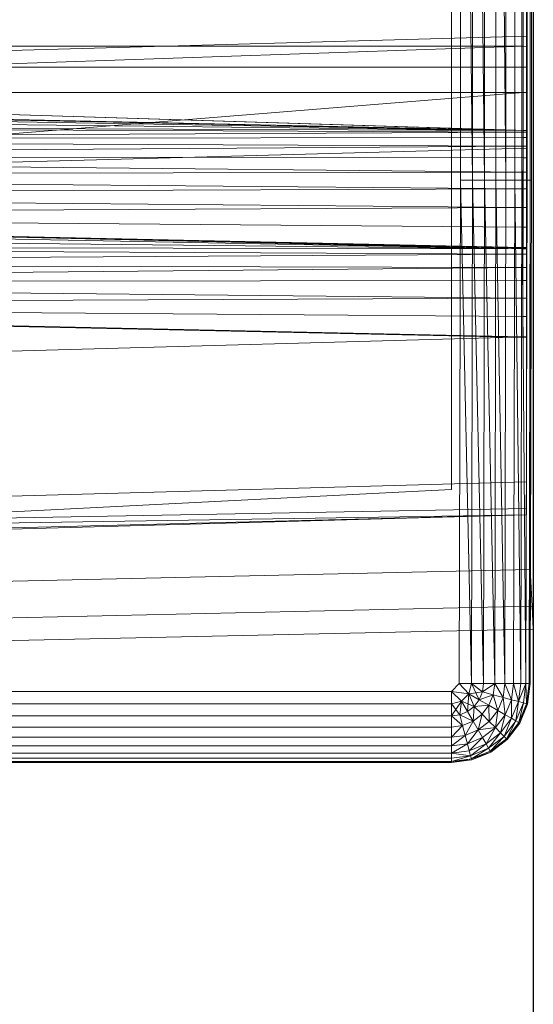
# Model space of a CAD drawing. Header units: metres. Extents: x 391.1 to 427.5, y 12.5 to 28.4.
# Tile 133 of 209: x 407.0816 to 407.1769, y 27.0779 to 27.2605. Entities that reach past the tile are written whole.
import ezdxf

# ---------------------------------------------------------------- set-up
doc = ezdxf.new("R2010")
doc.units = ezdxf.units.M
for name, color, linetype, lineweight in [('A-DETL-____-MBND', 7, 'Continuous', 18), ('A-WALL-____-MCUT', 7, 'Continuous', 25), ('A-WALL-____-OTLN', 7, 'Continuous', 25)]:
    doc.layers.add(name, color=color, linetype=linetype, lineweight=lineweight)

# ---------------------------------------------------------------- blocks, each defined once
blk = doc.blocks.new('Family - Evans PA-152028-03_CLI_AIGUA_P0A')
at = {"layer": 'A-WALL-____-MCUT', "color": 253, "true_color": 0xaaaaaa}
blk.add_line((0, 0), (0.8, 0), dxfattribs=at)
at = {"layer": 'A-WALL-____-OTLN', "color": 253, "true_color": 0xaaaaaa}
blk.add_line((0, 0), (0.8, 0), dxfattribs=at)
at = {"layer": 'A-WALL-____-OTLN', "color": 253, "lineweight": 18, "true_color": 0xaaaaaa}
blk.add_line((0, 0), (1.66046, 0), dxfattribs=at)
blk = doc.blocks.new('Family - Inodor PA-152420-03_CLI_AIGUA_P0A')
at = {"layer": 'A-DETL-____-MBND', "color": 253, "true_color": 0xaaaaaa}
for p, q in [((0.72691, 0.38826), (0.72691, 0.01465)), ((0.72691, 0.38826), (0.72691, 0.01465)), ((0.72691, 0.03582), (0.72691, 0.36417)), ((0.72691, 0.36417), (0.72691, 0.03582)), ((0.72747, 0.36417), (0.72747, 0.03582)), ((0.72747, 0.03582), (0.72747, 0.36417)), ((0.71226, 0.05064), (0.71226, 0.35403)), ((0.71226, 0.05064), (0.71226, 0.35403)), ((0.71393, 0.29485), (0.71393, 0.10805)), ((0.71393, 0.29485), (0.71393, 0.10805)), ((0.71621, 0.10805), (0.71393, 0.29485)), ((0.71393, 0.29485), (0.71621, 0.10805)), ((0.71393, 0.29485), (0.71393, 0.10805)), ((0.71621, 0.29485), (0.71621, 0.10805)), ((0.71843, 0.10805), (0.71621, 0.29485)), ((0.71621, 0.29485), (0.71621, 0.10805)), ((0.71621, 0.29485), (0.71843, 0.10805)), ((0.71621, 0.29485), (0.71621, 0.10805)), ((0.71843, 0.29485), (0.71843, 0.10805)), ((0.71843, 0.29485), (0.71843, 0.10805)), ((0.71843, 0.29485), (0.71843, 0.10805)), ((0.72051, 0.29485), (0.72051, 0.10805)), ((0.72239, 0.10805), (0.72051, 0.29485)), ((0.72051, 0.29485), (0.72051, 0.10805)), ((0.72051, 0.29485), (0.72239, 0.10805)), ((0.72051, 0.29485), (0.72051, 0.10805)), ((0.72239, 0.29485), (0.72239, 0.10805)), ((0.72239, 0.29485), (0.72239, 0.10805)), ((0.72239, 0.29485), (0.72239, 0.10805)), ((0.72402, 0.29485), (0.72402, 0.10805)), ((0.72402, 0.29485), (0.72402, 0.10805)), ((0.72402, 0.29485), (0.72402, 0.10805)), ((0.72534, 0.29485), (0.72534, 0.10805)), ((0.72534, 0.29485), (0.72534, 0.10805)), ((0.72534, 0.29485), (0.72534, 0.10805)), ((0.72631, 0.29485), (0.72631, 0.10805)), ((0.72631, 0.29485), (0.72631, 0.10805)), ((0.72631, 0.29485), (0.72631, 0.10805)), ((0.72691, 0.29485), (0.72691, 0.10805)), ((0.72691, 0.29485), (0.72691, 0.10805)), ((0.72691, 0.29485), (0.72691, 0.10805)), ((0.72711, 0.29485), (0.72711, 0.10805)), ((0.72711, 0.29485), (0.72711, 0.10805)), ((0.7262, 0.28262), (0.7262, 0.11722)), ((0.72561, 0.13288), (0.72561, 0.26697)), ((0.72561, 0.26697), (0.72561, 0.13288)), ((0.72561, 0.26697), (0.72561, 0.13288)), ((0.72561, 0.26697), (0.72561, 0.13288)), ((0.7262, 0.26701), (0.7262, 0.13284)), ((0.7262, 0.13339), (0.7262, 0.267)), ((0.7262, 0.15852), (0.7262, 0.13475)), ((0.2042, 0.1334), (0.7256, 0.11726)), ((0.7262, 0.11723), (0.2042, 0.1334)), ((0.2042, 0.1334), (0.7256, 0.11726)), ((0.7262, 0.13475), (0.21652, 0.12067)), ((0.7262, 0.13475), (0.7262, 0.11399)), ((0.7262, 0.13339), (0.7262, 0.13285)), ((0.21593, 0.13288), (0.7256, 0.11726)), ((0.21593, 0.13288), (0.7256, 0.11726)), ((0.72561, 0.13288), (0.44571, 0.13288)), ((0.72561, 0.13288), (0.44571, 0.13288)), ((0.72561, 0.13288), (0.44571, 0.13288)), ((0.72561, 0.13288), (0.44571, 0.12326)), ((0.72561, 0.13288), (0.44571, 0.13288)), ((0.72561, 0.13288), (0.44571, 0.12326)), ((0.7256, 0.11726), (0.72561, 0.13288)), ((0.72561, 0.13288), (0.7256, 0.11726)), ((0.72561, 0.13288), (0.7262, 0.13285)), ((0.72561, 0.13288), (0.72561, 0.12899)), ((0.72561, 0.12899), (0.72561, 0.13288)), ((0.7262, 0.13285), (0.72561, 0.13288)), ((0.7262, 0.13284), (0.72561, 0.13288)), ((0.7262, 0.13284), (0.72561, 0.13288)), ((0.7262, 0.12897), (0.7262, 0.13285)), ((0.7262, 0.11728), (0.7262, 0.13284)), ((0.72561, 0.12899), (0.44571, 0.12899)), ((0.72561, 0.12899), (0.44571, 0.12899)), ((0.7262, 0.12897), (0.72561, 0.12899)), ((0.72561, 0.12899), (0.72561, 0.12431)), ((0.72561, 0.12431), (0.72561, 0.12899)), ((0.7262, 0.12897), (0.72561, 0.12899)), ((0.7262, 0.12431), (0.7262, 0.12897)), ((0.72561, 0.12431), (0.44571, 0.12431)), ((0.72561, 0.12431), (0.44571, 0.12431)), ((0.72561, 0.12431), (0.44572, 0.10165)), ((0.72561, 0.12431), (0.44572, 0.10165)), ((0.72555, 0.09531), (0.72561, 0.12431)), ((0.72561, 0.12431), (0.72555, 0.09531)), ((0.7262, 0.12431), (0.72561, 0.12431)), ((0.7262, 0.1243), (0.72561, 0.12431)), ((0.72561, 0.12431), (0.7262, 0.12431)), ((0.7262, 0.12428), (0.72561, 0.12431)), ((0.72561, 0.12431), (0.7262, 0.1243)), ((0.7262, 0.12428), (0.72561, 0.12431)), ((0.7262, 0.1243), (0.7262, 0.12431)), ((0.7262, 0.12428), (0.7262, 0.1243)), ((0.7262, 0.09539), (0.7262, 0.12428)), ((0.7256, 0.11726), (0.44571, 0.12326)), ((0.44571, 0.12326), (0.7256, 0.11726)), ((0.7256, 0.11726), (0.44571, 0.12326)), ((0.44571, 0.12326), (0.7256, 0.11726)), ((0.7256, 0.11726), (0.44571, 0.12295)), ((0.44571, 0.12295), (0.7256, 0.11726)), ((0.7256, 0.11726), (0.44571, 0.12197)), ((0.44571, 0.12197), (0.7256, 0.11726)), ((0.7256, 0.11726), (0.44571, 0.12037)), ((0.44571, 0.12037), (0.7256, 0.11726)), ((0.7256, 0.11726), (0.44571, 0.11819)), ((0.44571, 0.11819), (0.7256, 0.11726)), ((0.44571, 0.11819), (0.7256, 0.11694)), ((0.44571, 0.11819), (0.7256, 0.11694)), ((0.7256, 0.11694), (0.44571, 0.11552)), ((0.7256, 0.11694), (0.44571, 0.11552)), ((0.7262, 0.11728), (0.7256, 0.11726)), ((0.7256, 0.11726), (0.7262, 0.11728)), ((0.7262, 0.11723), (0.7256, 0.11726)), ((0.7262, 0.11723), (0.7256, 0.11726)), ((0.7262, 0.11722), (0.7256, 0.11726)), ((0.7256, 0.11726), (0.7256, 0.11694)), ((0.7256, 0.11694), (0.7256, 0.11726)), ((0.7262, 0.11722), (0.7256, 0.11726)), ((0.7262, 0.11691), (0.7256, 0.11694)), ((0.7256, 0.11694), (0.7256, 0.11596)), ((0.7256, 0.11596), (0.7256, 0.11694)), ((0.7262, 0.11691), (0.7256, 0.11694)), ((0.7262, 0.11723), (0.7262, 0.11728)), ((0.7262, 0.11691), (0.7262, 0.11722)), ((0.7262, 0.11594), (0.7262, 0.11691)), ((0.7256, 0.11596), (0.44571, 0.11552)), ((0.7256, 0.11596), (0.44571, 0.11552)), ((0.7256, 0.11436), (0.44571, 0.11552)), ((0.44571, 0.11552), (0.7256, 0.11436)), ((0.7262, 0.11594), (0.7256, 0.11596)), ((0.7256, 0.11596), (0.7256, 0.11436)), ((0.7256, 0.11436), (0.7256, 0.11596)), ((0.7262, 0.11594), (0.7256, 0.11596)), ((0.7262, 0.11434), (0.7262, 0.11594)), ((0.7262, 0.11399), (0.21652, 0.09991)), ((0.7256, 0.11436), (0.44571, 0.11242)), ((0.7256, 0.11436), (0.44571, 0.11242)), ((0.7262, 0.11434), (0.7256, 0.11436)), ((0.7256, 0.11436), (0.7256, 0.11219)), ((0.7256, 0.11219), (0.7256, 0.11436)), ((0.7262, 0.11434), (0.7256, 0.11436)), ((0.7262, 0.11218), (0.7262, 0.11434)), ((0.7262, 0.11399), (0.7262, 0.07896)), ((0.7256, 0.11219), (0.44571, 0.11242)), ((0.44571, 0.11242), (0.7256, 0.11219)), ((0.44571, 0.11242), (0.7256, 0.10951)), ((0.44571, 0.11242), (0.7256, 0.10951)), ((0.7262, 0.11218), (0.7256, 0.11219)), ((0.7256, 0.11219), (0.7256, 0.10951)), ((0.7256, 0.10951), (0.7256, 0.11219)), ((0.7262, 0.11218), (0.7256, 0.11219)), ((0.7262, 0.10951), (0.7262, 0.11218)), ((0.7256, 0.10951), (0.44571, 0.10898)), ((0.7256, 0.10951), (0.44571, 0.10898)), ((0.7256, 0.10641), (0.44571, 0.10898)), ((0.44571, 0.10898), (0.7256, 0.10641)), ((0.71393, 0.10805), (0.71373, 0.01465)), ((0.71393, 0.10805), (0.71373, 0.01465)), ((0.71393, 0.10805), (0.71373, 0.01465)), ((0.71621, 0.10805), (0.71393, 0.10805)), ((0.71621, 0.10805), (0.71393, 0.10805)), ((0.71601, 0.01465), (0.71393, 0.10805)), ((0.71393, 0.10805), (0.71601, 0.01465)), ((0.71621, 0.10805), (0.71601, 0.01465)), ((0.71621, 0.10805), (0.71601, 0.01465)), ((0.71621, 0.10805), (0.71601, 0.01465)), ((0.71843, 0.10805), (0.71621, 0.10805)), ((0.71843, 0.10805), (0.71621, 0.10805)), ((0.71823, 0.01465), (0.71621, 0.10805)), ((0.71621, 0.10805), (0.71823, 0.01465)), ((0.71843, 0.10805), (0.71823, 0.01465)), ((0.71843, 0.10805), (0.71823, 0.01465)), ((0.71843, 0.10805), (0.71823, 0.01465)), ((0.72051, 0.10805), (0.71843, 0.10805)), ((0.72051, 0.10805), (0.71843, 0.10805)), ((0.72031, 0.01465), (0.71843, 0.10805)), ((0.71843, 0.10805), (0.72031, 0.01465)), ((0.72051, 0.10805), (0.72031, 0.01465)), ((0.72051, 0.10805), (0.72031, 0.01465)), ((0.72051, 0.10805), (0.72031, 0.01465)), ((0.72239, 0.10805), (0.72051, 0.10805)), ((0.72239, 0.10805), (0.72051, 0.10805)), ((0.72219, 0.01465), (0.72051, 0.10805)), ((0.72051, 0.10805), (0.72219, 0.01465)), ((0.72239, 0.10805), (0.72219, 0.01465)), ((0.72239, 0.10805), (0.72219, 0.01465)), ((0.72239, 0.10805), (0.72219, 0.01465)), ((0.72402, 0.10805), (0.72239, 0.10805)), ((0.72402, 0.10805), (0.72239, 0.10805)), ((0.72402, 0.10805), (0.72382, 0.01465)), ((0.72402, 0.10805), (0.72382, 0.01465)), ((0.72402, 0.10805), (0.72382, 0.01465)), ((0.72534, 0.10805), (0.72402, 0.10805)), ((0.72534, 0.10805), (0.72402, 0.10805)), ((0.72534, 0.10805), (0.72402, 0.10805)), ((0.72514, 0.01465), (0.72402, 0.10805)), ((0.72402, 0.10805), (0.72514, 0.01465)), ((0.72534, 0.10805), (0.72514, 0.01465)), ((0.72534, 0.10805), (0.72514, 0.01465)), ((0.72534, 0.10805), (0.72514, 0.01465)), ((0.72631, 0.10805), (0.72534, 0.10805)), ((0.72631, 0.10805), (0.72534, 0.10805)), ((0.72631, 0.10805), (0.72534, 0.10805)), ((0.72611, 0.01465), (0.72534, 0.10805)), ((0.72534, 0.10805), (0.72611, 0.01465)), ((0.7262, 0.10951), (0.7256, 0.10951)), ((0.7256, 0.10951), (0.7256, 0.10641)), ((0.7262, 0.10951), (0.7256, 0.10951)), ((0.7256, 0.10951), (0.7262, 0.10951)), ((0.7256, 0.10641), (0.7256, 0.10951)), ((0.7262, 0.10951), (0.7256, 0.10951)), ((0.72631, 0.10805), (0.72611, 0.01465)), ((0.72631, 0.10805), (0.72611, 0.01465)), ((0.72631, 0.10805), (0.72611, 0.01465)), ((0.7262, 0.10642), (0.7262, 0.10951)), ((0.72691, 0.10805), (0.72631, 0.10805)), ((0.72691, 0.10805), (0.72631, 0.10805)), ((0.72691, 0.10805), (0.72631, 0.10805)), ((0.72691, 0.10805), (0.72671, 0.01465)), ((0.72691, 0.10805), (0.72671, 0.01465)), ((0.72691, 0.10805), (0.72671, 0.01465)), ((0.72711, 0.10805), (0.72691, 0.10805)), ((0.72711, 0.10805), (0.72691, 0.01465)), ((0.72711, 0.10805), (0.72691, 0.10805)), ((0.72711, 0.10805), (0.72691, 0.01465)), ((0.72711, 0.10805), (0.72691, 0.10805)), ((0.72691, 0.01465), (0.72691, 0.10805)), ((0.72691, 0.10805), (0.72691, 0.01465)), ((0.7256, 0.10641), (0.44571, 0.10533)), ((0.7256, 0.10641), (0.44571, 0.10533)), ((0.7262, 0.10642), (0.7256, 0.10641)), ((0.7262, 0.10642), (0.7256, 0.10641)), ((0.7256, 0.10641), (0.7262, 0.10642)), ((0.7256, 0.10641), (0.7262, 0.10642)), ((0.7262, 0.10641), (0.7256, 0.10641)), ((0.7256, 0.10298), (0.7256, 0.10641)), ((0.7262, 0.10641), (0.7256, 0.10641)), ((0.7256, 0.10641), (0.7256, 0.10298)), ((0.7262, 0.10642), (0.7262, 0.10642)), ((0.7262, 0.10641), (0.7262, 0.10642)), ((0.7262, 0.10299), (0.7262, 0.10641)), ((0.7256, 0.10298), (0.44571, 0.10533)), ((0.44571, 0.10533), (0.7256, 0.10298)), ((0.7256, 0.10298), (0.44571, 0.10156)), ((0.7256, 0.10298), (0.44571, 0.10156)), ((0.7262, 0.10299), (0.7256, 0.10298)), ((0.7256, 0.10298), (0.7262, 0.10299)), ((0.7262, 0.10298), (0.7256, 0.10298)), ((0.7262, 0.10297), (0.7256, 0.10298)), ((0.7256, 0.10298), (0.7262, 0.10298)), ((0.7256, 0.10298), (0.7256, 0.09932)), ((0.7256, 0.09932), (0.7256, 0.10298)), ((0.7262, 0.10297), (0.7256, 0.10298)), ((0.7262, 0.10298), (0.7262, 0.10299)), ((0.7262, 0.10297), (0.7262, 0.10298)), ((0.7262, 0.09933), (0.7262, 0.10297)), ((0.72555, 0.09531), (0.44566, 0.10065)), ((0.44566, 0.10065), (0.72555, 0.09531)), ((0.7256, 0.09932), (0.44571, 0.10156)), ((0.44571, 0.10156), (0.7256, 0.09932)), ((0.44571, 0.10156), (0.7256, 0.09555)), ((0.7262, 0.09542), (0.44571, 0.10156)), ((0.44571, 0.10156), (0.7256, 0.09555)), ((0.72555, 0.09531), (0.44572, 0.10165)), ((0.44572, 0.10165), (0.72555, 0.09531)), ((0.7262, 0.09933), (0.7256, 0.09932)), ((0.7256, 0.09932), (0.7262, 0.09933)), ((0.7256, 0.09932), (0.7256, 0.09555)), ((0.7262, 0.09932), (0.7256, 0.09932)), ((0.7256, 0.09555), (0.7256, 0.09932)), ((0.7262, 0.09932), (0.7256, 0.09932)), ((0.7262, 0.09932), (0.7262, 0.09933)), ((0.7262, 0.09556), (0.7262, 0.09932)), ((0.72555, 0.09531), (0.44566, 0.0982)), ((0.44566, 0.0982), (0.72555, 0.09531)), ((0.72555, 0.09531), (0.44566, 0.09576)), ((0.44566, 0.09576), (0.72555, 0.09531)), ((0.44566, 0.09576), (0.72555, 0.09431)), ((0.44566, 0.09576), (0.72555, 0.09431)), ((0.7262, 0.09539), (0.72555, 0.09531)), ((0.72555, 0.09531), (0.7262, 0.09539)), ((0.7262, 0.09528), (0.72555, 0.09531)), ((0.72555, 0.09531), (0.72555, 0.09431)), ((0.72555, 0.09431), (0.72555, 0.09531)), ((0.7262, 0.09528), (0.72555, 0.09531)), ((0.7262, 0.09556), (0.7256, 0.09555)), ((0.7256, 0.09555), (0.7262, 0.09556)), ((0.7262, 0.09552), (0.7256, 0.09555)), ((0.7262, 0.09555), (0.7256, 0.09555)), ((0.7262, 0.09553), (0.7256, 0.09555)), ((0.7256, 0.09555), (0.7262, 0.09555)), ((0.7262, 0.09552), (0.7256, 0.09555)), ((0.7256, 0.09555), (0.7262, 0.09553)), ((0.7262, 0.09555), (0.7262, 0.09556)), ((0.7262, 0.09553), (0.7262, 0.09555)), ((0.7262, 0.09552), (0.7262, 0.09553)), ((0.7262, 0.09542), (0.7262, 0.09552)), ((0.7262, 0.09528), (0.7262, 0.09539)), ((0.7262, 0.09428), (0.7262, 0.09528)), ((0.72555, 0.09431), (0.44566, 0.09248)), ((0.72555, 0.09431), (0.44566, 0.09248)), ((0.7262, 0.09428), (0.72555, 0.09431)), ((0.72555, 0.09431), (0.72555, 0.09185)), ((0.72555, 0.09185), (0.72555, 0.09431)), ((0.7262, 0.09428), (0.72555, 0.09431)), ((0.7262, 0.09183), (0.7262, 0.09428)), ((0.72555, 0.09185), (0.44566, 0.09248)), ((0.44566, 0.09248), (0.72555, 0.09185)), ((0.72555, 0.09185), (0.44566, 0.08906)), ((0.72555, 0.09185), (0.44566, 0.08906)), ((0.7262, 0.09183), (0.72555, 0.09185)), ((0.72555, 0.09185), (0.72555, 0.08942)), ((0.72555, 0.08942), (0.72555, 0.09185)), ((0.7262, 0.09183), (0.72555, 0.09185)), ((0.7262, 0.08941), (0.7262, 0.09183)), ((0.72555, 0.08942), (0.44566, 0.08906)), ((0.72555, 0.08942), (0.44566, 0.08906)), ((0.72555, 0.08614), (0.44566, 0.08906)), ((0.44566, 0.08906), (0.72555, 0.08614)), ((0.7262, 0.08941), (0.72555, 0.08942)), ((0.72555, 0.08942), (0.72555, 0.08614)), ((0.72555, 0.08614), (0.72555, 0.08942)), ((0.7262, 0.08941), (0.72555, 0.08942)), ((0.7262, 0.08614), (0.7262, 0.08941)), ((0.72555, 0.08614), (0.44566, 0.08497)), ((0.72555, 0.08614), (0.44566, 0.08497)), ((0.7262, 0.08614), (0.72555, 0.08614)), ((0.7262, 0.08614), (0.72555, 0.08614)), ((0.72555, 0.08614), (0.7262, 0.08614)), ((0.72555, 0.08272), (0.72555, 0.08614)), ((0.7262, 0.08614), (0.72555, 0.08614)), ((0.72555, 0.08614), (0.72555, 0.08272)), ((0.7262, 0.08614), (0.7262, 0.08614)), ((0.7262, 0.08273), (0.7262, 0.08614)), ((0.72555, 0.08272), (0.44566, 0.08497)), ((0.44566, 0.08497), (0.72555, 0.08272)), ((0.44566, 0.08497), (0.72555, 0.07896)), ((0.7262, 0.07882), (0.44566, 0.08497)), ((0.44566, 0.08497), (0.72555, 0.07896)), ((0.7262, 0.08273), (0.72555, 0.08272)), ((0.72555, 0.08272), (0.7262, 0.08273)), ((0.7262, 0.08272), (0.72555, 0.08272)), ((0.72555, 0.08272), (0.72555, 0.07896)), ((0.7262, 0.08271), (0.72555, 0.08272)), ((0.72555, 0.08272), (0.7262, 0.08272)), ((0.72555, 0.07896), (0.72555, 0.08272)), ((0.7262, 0.08271), (0.72555, 0.08272)), ((0.7262, 0.08272), (0.7262, 0.08273)), ((0.7262, 0.08271), (0.7262, 0.08272)), ((0.7262, 0.07897), (0.7262, 0.08271)), ((0.7262, 0.07896), (0.21652, 0.06488)), ((0.7262, 0.07897), (0.72555, 0.07896)), ((0.72555, 0.07896), (0.7262, 0.07897)), ((0.7262, 0.07894), (0.72555, 0.07896)), ((0.7262, 0.07896), (0.72555, 0.07896)), ((0.7262, 0.07894), (0.72555, 0.07896)), ((0.72555, 0.07896), (0.7262, 0.07896)), ((0.7262, 0.07894), (0.72555, 0.07896)), ((0.72555, 0.07896), (0.7262, 0.07894)), ((0.7262, 0.07896), (0.7262, 0.07897)), ((0.7262, 0.07896), (0.7262, 0.05207)), ((0.7262, 0.07894), (0.7262, 0.07896)), ((0.7262, 0.07882), (0.7262, 0.07894)), ((0.7262, 0.07894), (0.7262, 0.07894)), ((0.7262, 0.05207), (0.21652, 0.03799)), ((0.7262, 0.05207), (0.7262, 0.04712)), ((0.71226, 0.05064), (0.54781, 0.04228)), ((0.57586, 0.0437), (0.71226, 0.05064)), ((0.7262, 0.04712), (0.21652, 0.03799)), ((0.7262, 0.04594), (0.21652, 0.03799)), ((0.7262, 0.04594), (0.21652, 0.03305)), ((0.7262, 0.04594), (0.21652, 0.03186)), ((0.7262, 0.04712), (0.7262, 0.04594)), ((0.40749, 0.0287), (0.72691, 0.03582)), ((0.40749, 0.0287), (0.72691, 0.03582)), ((0.72725, 0.02899), (0.72691, 0.03582)), ((0.72691, 0.03582), (0.72725, 0.02899)), ((0.72747, 0.03582), (0.72747, 0.02899)), ((0.72747, 0.02899), (0.72747, 0.03582)), ((0.40776, 0.02187), (0.72725, 0.02899)), ((0.40776, 0.02187), (0.72725, 0.02899)), ((0.72747, 0.02477), (0.72725, 0.02899)), ((0.72725, 0.02899), (0.72747, 0.02477)), ((0.72747, 0.02899), (0.72747, 0.02477)), ((0.72747, 0.02477), (0.72747, 0.02899)), ((0.40793, 0.01764), (0.72747, 0.02477)), ((0.40793, 0.01764), (0.72747, 0.02477)), ((0.71373, 0.01465), (0.71226, 0.01318)), ((0.71373, 0.01465), (0.71226, 0.01318)), ((0.71373, 0.01465), (0.71226, 0.01318)), ((0.71601, 0.01465), (0.71373, 0.01465)), ((0.71551, 0.01277), (0.71373, 0.01465)), ((0.71601, 0.01465), (0.71373, 0.01465)), ((0.71373, 0.01465), (0.71601, 0.01465)), ((0.71373, 0.01465), (0.71551, 0.01277)), ((0.71373, 0.01465), (0.71551, 0.01277)), ((0.71601, 0.01465), (0.71551, 0.01277)), ((0.71601, 0.01465), (0.71551, 0.01277)), ((0.71601, 0.01465), (0.71551, 0.01277)), ((0.71823, 0.01465), (0.71601, 0.01465)), ((0.71802, 0.01311), (0.71601, 0.01465)), ((0.71823, 0.01465), (0.71601, 0.01465)), ((0.71823, 0.01465), (0.71601, 0.01465)), ((0.71802, 0.01311), (0.71601, 0.01465)), ((0.71601, 0.01465), (0.71802, 0.01311)), ((0.71601, 0.01465), (0.71743, 0.01167)), ((0.71601, 0.01465), (0.71743, 0.01167)), ((0.71802, 0.01311), (0.71823, 0.01465)), ((0.72031, 0.01465), (0.71802, 0.01311)), ((0.71802, 0.01311), (0.71823, 0.01465)), ((0.72031, 0.01465), (0.71802, 0.01311)), ((0.71823, 0.01465), (0.71802, 0.01311)), ((0.72031, 0.01465), (0.71823, 0.01465)), ((0.72031, 0.01465), (0.71823, 0.01465)), ((0.72031, 0.01465), (0.71823, 0.01465)), ((0.72031, 0.01465), (0.72003, 0.01257)), ((0.72031, 0.01465), (0.72003, 0.01257)), ((0.72031, 0.01465), (0.72003, 0.01257)), ((0.72219, 0.01465), (0.72031, 0.01465)), ((0.72219, 0.01465), (0.72031, 0.01465)), ((0.72219, 0.01465), (0.72031, 0.01465)), ((0.72185, 0.01208), (0.72031, 0.01465)), ((0.72031, 0.01465), (0.72185, 0.01208)), ((0.72219, 0.01465), (0.72185, 0.01208)), ((0.72219, 0.01465), (0.72185, 0.01208)), ((0.72219, 0.01465), (0.72185, 0.01208)), ((0.72382, 0.01465), (0.72219, 0.01465)), ((0.72382, 0.01465), (0.72219, 0.01465)), ((0.72382, 0.01465), (0.72219, 0.01465)), ((0.72342, 0.01166), (0.72219, 0.01465)), ((0.72219, 0.01465), (0.72342, 0.01166)), ((0.72382, 0.01465), (0.72342, 0.01166)), ((0.72382, 0.01465), (0.72342, 0.01166)), ((0.72382, 0.01465), (0.72342, 0.01166)), ((0.72514, 0.01465), (0.72382, 0.01465)), ((0.72514, 0.01465), (0.72382, 0.01465)), ((0.72514, 0.01465), (0.72382, 0.01465)), ((0.7247, 0.01132), (0.72382, 0.01465)), ((0.72382, 0.01465), (0.7247, 0.01132)), ((0.7247, 0.01132), (0.72514, 0.01465)), ((0.72611, 0.01465), (0.7247, 0.01132)), ((0.7247, 0.01132), (0.72514, 0.01465)), ((0.72611, 0.01465), (0.7247, 0.01132)), ((0.72514, 0.01465), (0.7247, 0.01132)), ((0.72611, 0.01465), (0.72514, 0.01465)), ((0.72611, 0.01465), (0.72514, 0.01465)), ((0.72611, 0.01465), (0.72514, 0.01465)), ((0.72611, 0.01465), (0.72564, 0.01106)), ((0.72611, 0.01465), (0.72564, 0.01106)), ((0.72611, 0.01465), (0.72564, 0.01106)), ((0.72671, 0.01465), (0.72611, 0.01465)), ((0.72671, 0.01465), (0.72611, 0.01465)), ((0.72671, 0.01465), (0.72611, 0.01465)), ((0.72621, 0.01091), (0.72611, 0.01465)), ((0.72611, 0.01465), (0.72621, 0.01091)), ((0.72671, 0.01465), (0.72621, 0.01091)), ((0.72671, 0.01465), (0.72621, 0.01091)), ((0.72671, 0.01465), (0.72621, 0.01091)), ((0.72691, 0.01465), (0.72641, 0.01086)), ((0.72691, 0.01465), (0.72641, 0.01086)), ((0.72691, 0.01465), (0.72641, 0.01086)), ((0.72691, 0.01465), (0.72641, 0.01086)), ((0.72641, 0.01086), (0.72671, 0.01465)), ((0.72671, 0.01465), (0.72641, 0.01086)), ((0.72691, 0.01465), (0.72671, 0.01465)), ((0.72691, 0.01465), (0.72671, 0.01465)), ((0.72691, 0.01465), (0.72671, 0.01465)), ((0.71226, 0.01318), (0.57723, 0.01318)), ((0.71226, 0.01318), (0.57723, 0.01318)), ((0.71226, 0.01318), (0.57723, 0.01318)), ((0.71413, 0.0114), (0.71226, 0.01318)), ((0.71226, 0.01318), (0.71226, 0.0109)), ((0.71551, 0.01277), (0.71226, 0.01318)), ((0.71226, 0.01318), (0.71551, 0.01277)), ((0.71226, 0.01318), (0.71413, 0.0114)), ((0.71226, 0.01318), (0.71226, 0.0109)), ((0.71226, 0.01318), (0.71413, 0.0114)), ((0.71226, 0.01318), (0.71226, 0.0109)), ((0.71802, 0.01311), (0.71551, 0.01277)), ((0.71802, 0.01311), (0.71743, 0.01167)), ((0.71802, 0.01311), (0.71743, 0.01167)), ((0.71802, 0.01311), (0.71743, 0.01167)), ((0.72003, 0.01257), (0.71802, 0.01311)), ((0.72003, 0.01257), (0.71802, 0.01311)), ((0.71802, 0.01311), (0.72003, 0.01257)), ((0.71413, 0.0114), (0.71226, 0.0109)), ((0.71413, 0.0114), (0.71226, 0.0109)), ((0.71413, 0.0114), (0.71226, 0.00868)), ((0.71413, 0.0114), (0.71226, 0.0109)), ((0.71413, 0.0114), (0.71226, 0.00868)), ((0.71413, 0.0114), (0.7138, 0.00888)), ((0.71413, 0.0114), (0.7138, 0.00888)), ((0.71413, 0.0114), (0.7138, 0.00888)), ((0.71551, 0.01277), (0.71413, 0.0114)), ((0.71551, 0.01277), (0.71413, 0.0114)), ((0.71551, 0.01277), (0.71413, 0.0114)), ((0.71648, 0.01043), (0.71413, 0.0114)), ((0.71524, 0.00948), (0.71413, 0.0114)), ((0.71524, 0.00948), (0.71413, 0.0114)), ((0.71413, 0.0114), (0.71524, 0.00948)), ((0.71551, 0.01277), (0.71524, 0.00948)), ((0.71551, 0.01277), (0.71524, 0.00948)), ((0.71743, 0.01167), (0.71551, 0.01277)), ((0.71648, 0.01043), (0.71551, 0.01277)), ((0.71743, 0.01167), (0.71551, 0.01277)), ((0.71551, 0.01277), (0.71743, 0.01167)), ((0.71551, 0.01277), (0.71648, 0.01043)), ((0.71551, 0.01277), (0.71648, 0.01043)), ((0.71743, 0.01167), (0.71648, 0.01043)), ((0.71743, 0.01167), (0.71648, 0.01043)), ((0.71743, 0.01167), (0.71648, 0.01043)), ((0.72003, 0.01257), (0.71743, 0.01167)), ((0.72003, 0.01257), (0.71743, 0.01167)), ((0.71923, 0.01062), (0.71743, 0.01167)), ((0.71923, 0.01062), (0.71743, 0.01167)), ((0.71743, 0.01167), (0.71923, 0.01062)), ((0.72003, 0.01257), (0.71923, 0.01062)), ((0.72003, 0.01257), (0.71923, 0.01062)), ((0.72003, 0.01257), (0.71923, 0.01062)), ((0.72185, 0.01208), (0.72003, 0.01257)), ((0.72185, 0.01208), (0.72003, 0.01257)), ((0.72003, 0.01257), (0.72185, 0.01208)), ((0.72003, 0.01257), (0.72086, 0.00968)), ((0.72003, 0.01257), (0.72086, 0.00968)), ((0.72185, 0.01208), (0.72086, 0.00968)), ((0.72185, 0.01208), (0.72086, 0.00968)), ((0.72185, 0.01208), (0.72086, 0.00968)), ((0.72342, 0.01166), (0.72185, 0.01208)), ((0.72342, 0.01166), (0.72185, 0.01208)), ((0.72185, 0.01208), (0.72342, 0.01166)), ((0.72185, 0.01208), (0.72227, 0.00887)), ((0.72185, 0.01208), (0.72227, 0.00887)), ((0.72342, 0.01166), (0.72227, 0.00887)), ((0.72342, 0.01166), (0.72227, 0.00887)), ((0.72342, 0.01166), (0.72227, 0.00887)), ((0.72342, 0.01166), (0.72341, 0.00821)), ((0.72342, 0.01166), (0.72341, 0.00821)), ((0.7247, 0.01132), (0.72341, 0.00821)), ((0.7247, 0.01132), (0.72341, 0.00821)), ((0.7247, 0.01132), (0.72341, 0.00821)), ((0.7247, 0.01132), (0.72342, 0.01166)), ((0.7247, 0.01132), (0.72342, 0.01166)), ((0.72342, 0.01166), (0.7247, 0.01132)), ((0.7247, 0.01132), (0.72425, 0.00772)), ((0.7247, 0.01132), (0.72425, 0.00772)), ((0.72564, 0.01106), (0.72425, 0.00772)), ((0.72564, 0.01106), (0.72425, 0.00772)), ((0.72564, 0.01106), (0.72425, 0.00772)), ((0.72564, 0.01106), (0.7247, 0.01132)), ((0.72564, 0.01106), (0.7247, 0.01132)), ((0.7247, 0.01132), (0.72564, 0.01106)), ((0.72564, 0.01106), (0.72477, 0.00743)), ((0.72564, 0.01106), (0.72477, 0.00743)), ((0.72621, 0.01091), (0.72564, 0.01106)), ((0.72621, 0.01091), (0.72564, 0.01106)), ((0.72564, 0.01106), (0.72621, 0.01091)), ((0.71226, 0.0109), (0.57723, 0.0109)), ((0.71226, 0.0109), (0.57723, 0.0109)), ((0.71226, 0.0109), (0.57723, 0.0109)), ((0.7138, 0.00888), (0.71226, 0.0109)), ((0.71226, 0.0109), (0.71226, 0.00868)), ((0.71226, 0.00868), (0.71226, 0.0109)), ((0.71226, 0.0109), (0.71226, 0.00868)), ((0.71524, 0.00948), (0.7138, 0.00888)), ((0.71524, 0.00948), (0.7138, 0.00888)), ((0.71524, 0.00948), (0.7138, 0.00888)), ((0.71648, 0.01043), (0.71524, 0.00948)), ((0.71648, 0.01043), (0.71524, 0.00948)), ((0.71648, 0.01043), (0.71524, 0.00948)), ((0.71628, 0.00768), (0.71524, 0.00948)), ((0.71628, 0.00768), (0.71524, 0.00948)), ((0.71524, 0.00948), (0.71628, 0.00768)), ((0.71648, 0.01043), (0.71628, 0.00768)), ((0.71648, 0.01043), (0.71628, 0.00768)), ((0.71923, 0.01062), (0.71648, 0.01043)), ((0.71923, 0.01062), (0.71648, 0.01043)), ((0.71795, 0.00896), (0.71648, 0.01043)), ((0.71795, 0.00896), (0.71648, 0.01043)), ((0.71648, 0.01043), (0.71795, 0.00896)), ((0.71923, 0.01062), (0.71795, 0.00896)), ((0.71923, 0.01062), (0.71795, 0.00896)), ((0.71923, 0.01062), (0.71795, 0.00896)), ((0.72086, 0.00968), (0.71923, 0.01062)), ((0.72086, 0.00968), (0.71923, 0.01062)), ((0.71923, 0.01062), (0.72086, 0.00968)), ((0.71923, 0.01062), (0.71928, 0.00763)), ((0.71923, 0.01062), (0.71928, 0.00763)), ((0.72086, 0.00968), (0.71928, 0.00763)), ((0.72086, 0.00968), (0.71928, 0.00763)), ((0.72086, 0.00968), (0.71928, 0.00763)), ((0.72086, 0.00968), (0.72043, 0.00648)), ((0.72086, 0.00968), (0.72043, 0.00648)), ((0.72227, 0.00887), (0.72086, 0.00968)), ((0.72227, 0.00887), (0.72086, 0.00968)), ((0.72086, 0.00968), (0.72227, 0.00887)), ((0.72621, 0.01091), (0.72477, 0.00743)), ((0.72621, 0.01091), (0.72477, 0.00743)), ((0.72621, 0.01091), (0.72477, 0.00743)), ((0.72621, 0.01091), (0.72494, 0.00733)), ((0.72621, 0.01091), (0.72494, 0.00733)), ((0.72641, 0.01086), (0.72494, 0.00733)), ((0.72641, 0.01086), (0.72494, 0.00733)), ((0.72641, 0.01086), (0.72494, 0.00733)), ((0.72641, 0.01086), (0.72494, 0.00733)), ((0.72641, 0.01086), (0.72621, 0.01091)), ((0.72641, 0.01086), (0.72621, 0.01091)), ((0.72621, 0.01091), (0.72641, 0.01086)), ((0.71226, 0.00868), (0.57723, 0.00868)), ((0.71226, 0.00868), (0.57723, 0.00868)), ((0.71226, 0.00868), (0.57723, 0.00868)), ((0.7138, 0.00888), (0.71226, 0.00868)), ((0.7138, 0.00888), (0.71226, 0.00868)), ((0.7138, 0.00888), (0.71226, 0.00868)), ((0.71226, 0.00868), (0.71226, 0.0066)), ((0.71434, 0.00687), (0.71226, 0.00868)), ((0.71226, 0.00868), (0.71226, 0.0066)), ((0.71226, 0.00868), (0.71434, 0.00687)), ((0.71226, 0.00868), (0.71226, 0.0066)), ((0.7138, 0.00888), (0.71434, 0.00687)), ((0.71628, 0.00768), (0.7138, 0.00888)), ((0.7138, 0.00888), (0.71434, 0.00687)), ((0.7138, 0.00888), (0.71628, 0.00768)), ((0.7138, 0.00888), (0.71434, 0.00687)), ((0.71628, 0.00768), (0.71434, 0.00687)), ((0.71628, 0.00768), (0.71434, 0.00687)), ((0.71628, 0.00768), (0.71434, 0.00687)), ((0.71628, 0.00768), (0.71483, 0.00505)), ((0.71628, 0.00768), (0.71483, 0.00505)), ((0.71795, 0.00896), (0.71628, 0.00768)), ((0.71795, 0.00896), (0.71628, 0.00768)), ((0.71795, 0.00896), (0.71628, 0.00768)), ((0.71722, 0.00605), (0.71628, 0.00768)), ((0.71722, 0.00605), (0.71628, 0.00768)), ((0.71628, 0.00768), (0.71722, 0.00605)), ((0.71795, 0.00896), (0.71722, 0.00605)), ((0.71795, 0.00896), (0.71722, 0.00605)), ((0.71928, 0.00763), (0.71722, 0.00605)), ((0.71928, 0.00763), (0.71722, 0.00605)), ((0.71928, 0.00763), (0.71722, 0.00605)), ((0.71928, 0.00763), (0.71795, 0.00896)), ((0.71928, 0.00763), (0.71795, 0.00896)), ((0.71795, 0.00896), (0.71928, 0.00763)), ((0.72043, 0.00648), (0.71928, 0.00763)), ((0.72043, 0.00648), (0.71928, 0.00763)), ((0.71928, 0.00763), (0.72043, 0.00648)), ((0.72227, 0.00887), (0.72043, 0.00648)), ((0.72227, 0.00887), (0.72043, 0.00648)), ((0.72227, 0.00887), (0.72043, 0.00648)), ((0.72227, 0.00887), (0.72136, 0.00554)), ((0.72227, 0.00887), (0.72136, 0.00554)), ((0.72341, 0.00821), (0.72136, 0.00554)), ((0.72341, 0.00821), (0.72136, 0.00554)), ((0.72341, 0.00821), (0.72136, 0.00554)), ((0.72341, 0.00821), (0.72205, 0.00485)), ((0.72341, 0.00821), (0.72205, 0.00485)), ((0.72425, 0.00772), (0.72205, 0.00485)), ((0.72425, 0.00772), (0.72205, 0.00485)), ((0.72425, 0.00772), (0.72205, 0.00485)), ((0.72341, 0.00821), (0.72227, 0.00887)), ((0.72341, 0.00821), (0.72227, 0.00887)), ((0.72227, 0.00887), (0.72341, 0.00821)), ((0.72425, 0.00772), (0.72247, 0.00443)), ((0.72425, 0.00772), (0.72247, 0.00443)), ((0.72477, 0.00743), (0.72247, 0.00443)), ((0.72477, 0.00743), (0.72247, 0.00443)), ((0.72477, 0.00743), (0.72247, 0.00443)), ((0.72477, 0.00743), (0.72262, 0.00429)), ((0.72477, 0.00743), (0.72262, 0.00429)), ((0.72494, 0.00733), (0.72262, 0.00429)), ((0.72494, 0.00733), (0.72262, 0.00429)), ((0.72494, 0.00733), (0.72262, 0.00429)), ((0.72494, 0.00733), (0.72262, 0.00429)), ((0.72425, 0.00772), (0.72341, 0.00821)), ((0.72425, 0.00772), (0.72341, 0.00821)), ((0.72341, 0.00821), (0.72425, 0.00772)), ((0.72477, 0.00743), (0.72425, 0.00772)), ((0.72477, 0.00743), (0.72425, 0.00772)), ((0.72425, 0.00772), (0.72477, 0.00743)), ((0.72494, 0.00733), (0.72477, 0.00743)), ((0.72494, 0.00733), (0.72477, 0.00743)), ((0.72477, 0.00743), (0.72494, 0.00733)), ((0.71226, 0.0066), (0.57723, 0.0066)), ((0.71226, 0.0066), (0.57723, 0.0066)), ((0.71226, 0.0066), (0.57723, 0.0066)), ((0.71434, 0.00687), (0.71226, 0.0066)), ((0.71434, 0.00687), (0.71226, 0.0066)), ((0.71434, 0.00687), (0.71226, 0.00472)), ((0.71434, 0.00687), (0.71226, 0.0066)), ((0.71434, 0.00687), (0.71226, 0.00472)), ((0.71226, 0.00472), (0.71226, 0.0066)), ((0.71226, 0.00472), (0.71226, 0.0066)), ((0.71226, 0.0066), (0.71226, 0.00472)), ((0.71483, 0.00505), (0.71434, 0.00687)), ((0.71483, 0.00505), (0.71434, 0.00687)), ((0.71434, 0.00687), (0.71483, 0.00505)), ((0.71722, 0.00605), (0.71483, 0.00505)), ((0.71722, 0.00605), (0.71483, 0.00505)), ((0.71722, 0.00605), (0.71483, 0.00505)), ((0.71722, 0.00605), (0.71525, 0.00348)), ((0.71722, 0.00605), (0.71525, 0.00348)), ((0.72043, 0.00648), (0.71722, 0.00605)), ((0.72043, 0.00648), (0.71722, 0.00605)), ((0.71804, 0.00464), (0.71722, 0.00605)), ((0.71804, 0.00464), (0.71722, 0.00605)), ((0.71722, 0.00605), (0.71804, 0.00464)), ((0.72043, 0.00648), (0.71804, 0.00464)), ((0.72043, 0.00648), (0.71804, 0.00464)), ((0.72043, 0.00648), (0.71804, 0.00464)), ((0.72043, 0.00648), (0.7187, 0.0035)), ((0.72043, 0.00648), (0.7187, 0.0035)), ((0.72136, 0.00554), (0.7187, 0.0035)), ((0.72136, 0.00554), (0.7187, 0.0035)), ((0.72136, 0.00554), (0.7187, 0.0035)), ((0.72136, 0.00554), (0.71918, 0.00265)), ((0.72136, 0.00554), (0.71918, 0.00265)), ((0.72136, 0.00554), (0.72043, 0.00648)), ((0.72136, 0.00554), (0.72043, 0.00648)), ((0.72043, 0.00648), (0.72136, 0.00554)), ((0.72205, 0.00485), (0.72136, 0.00554)), ((0.72205, 0.00485), (0.72136, 0.00554)), ((0.72136, 0.00554), (0.72205, 0.00485)), ((0.71226, 0.00472), (0.57723, 0.00472)), ((0.71226, 0.00472), (0.57723, 0.00472)), ((0.71226, 0.00472), (0.57723, 0.00472)), ((0.71483, 0.00505), (0.71226, 0.00472)), ((0.71483, 0.00505), (0.71226, 0.00472)), ((0.71483, 0.00505), (0.71226, 0.00309)), ((0.71483, 0.00505), (0.71226, 0.00472)), ((0.71483, 0.00505), (0.71226, 0.00309)), ((0.71226, 0.00309), (0.71226, 0.00472)), ((0.71226, 0.00309), (0.71226, 0.00472)), ((0.71226, 0.00472), (0.71226, 0.00309)), ((0.71525, 0.00348), (0.71483, 0.00505)), ((0.71525, 0.00348), (0.71483, 0.00505)), ((0.71483, 0.00505), (0.71525, 0.00348)), ((0.71804, 0.00464), (0.71525, 0.00348)), ((0.71804, 0.00464), (0.71525, 0.00348)), ((0.71804, 0.00464), (0.71525, 0.00348)), ((0.71804, 0.00464), (0.71559, 0.00221)), ((0.71804, 0.00464), (0.71559, 0.00221)), ((0.7187, 0.0035), (0.71804, 0.00464)), ((0.7187, 0.0035), (0.71804, 0.00464)), ((0.71804, 0.00464), (0.7187, 0.0035)), ((0.72205, 0.00485), (0.71918, 0.00265)), ((0.72205, 0.00485), (0.71918, 0.00265)), ((0.72205, 0.00485), (0.71918, 0.00265)), ((0.72205, 0.00485), (0.71948, 0.00214)), ((0.72205, 0.00485), (0.71948, 0.00214)), ((0.72247, 0.00443), (0.71948, 0.00214)), ((0.72247, 0.00443), (0.71948, 0.00214)), ((0.72247, 0.00443), (0.71948, 0.00214)), ((0.72262, 0.00429), (0.71948, 0.00214)), ((0.72262, 0.00429), (0.71948, 0.00214)), ((0.72262, 0.00429), (0.71958, 0.00196)), ((0.72262, 0.00429), (0.71958, 0.00196)), ((0.72262, 0.00429), (0.71958, 0.00196)), ((0.72262, 0.00429), (0.71958, 0.00196)), ((0.72247, 0.00443), (0.72205, 0.00485)), ((0.72247, 0.00443), (0.72205, 0.00485)), ((0.72205, 0.00485), (0.72247, 0.00443)), ((0.72262, 0.00429), (0.72247, 0.00443)), ((0.72262, 0.00429), (0.72247, 0.00443)), ((0.72247, 0.00443), (0.72262, 0.00429)), ((0.71226, 0.00309), (0.57723, 0.00309)), ((0.71226, 0.00309), (0.57723, 0.00309)), ((0.71226, 0.00309), (0.57723, 0.00309)), ((0.71525, 0.00348), (0.71226, 0.00309)), ((0.71525, 0.00348), (0.71226, 0.00309)), ((0.71525, 0.00348), (0.71226, 0.00177)), ((0.71525, 0.00348), (0.71226, 0.00309)), ((0.71525, 0.00348), (0.71226, 0.00177)), ((0.71226, 0.00177), (0.71226, 0.00309)), ((0.71226, 0.00177), (0.71226, 0.00309)), ((0.71226, 0.00309), (0.71226, 0.00177)), ((0.71559, 0.00221), (0.71226, 0.00177)), ((0.71559, 0.00221), (0.71226, 0.00177)), ((0.71559, 0.00221), (0.71226, 0.00177)), ((0.71559, 0.00221), (0.71525, 0.00348)), ((0.71559, 0.00221), (0.71525, 0.00348)), ((0.71525, 0.00348), (0.71559, 0.00221)), ((0.7187, 0.0035), (0.71559, 0.00221)), ((0.7187, 0.0035), (0.71559, 0.00221)), ((0.7187, 0.0035), (0.71559, 0.00221)), ((0.71584, 0.00127), (0.71559, 0.00221)), ((0.71584, 0.00127), (0.71559, 0.00221)), ((0.71559, 0.00221), (0.71584, 0.00127)), ((0.7187, 0.0035), (0.71584, 0.00127)), ((0.7187, 0.0035), (0.71584, 0.00127)), ((0.71918, 0.00265), (0.71584, 0.00127)), ((0.71918, 0.00265), (0.71584, 0.00127)), ((0.71918, 0.00265), (0.71584, 0.00127)), ((0.71918, 0.00265), (0.716, 0.00069)), ((0.71918, 0.00265), (0.716, 0.00069)), ((0.71948, 0.00214), (0.716, 0.00069)), ((0.71948, 0.00214), (0.716, 0.00069)), ((0.71948, 0.00214), (0.716, 0.00069)), ((0.71958, 0.00196), (0.716, 0.00069)), ((0.71958, 0.00196), (0.716, 0.00069)), ((0.71958, 0.00196), (0.71605, 0.0005)), ((0.71958, 0.00196), (0.71605, 0.0005)), ((0.71958, 0.00196), (0.71605, 0.0005)), ((0.71958, 0.00196), (0.71605, 0.0005)), ((0.71918, 0.00265), (0.7187, 0.0035)), ((0.71918, 0.00265), (0.7187, 0.0035)), ((0.7187, 0.0035), (0.71918, 0.00265)), ((0.71948, 0.00214), (0.71918, 0.00265)), ((0.71948, 0.00214), (0.71918, 0.00265)), ((0.71918, 0.00265), (0.71948, 0.00214)), ((0.71958, 0.00196), (0.71948, 0.00214)), ((0.71958, 0.00196), (0.71948, 0.00214)), ((0.71948, 0.00214), (0.71958, 0.00196)), ((0.71226, 0.00177), (0.57723, 0.00177)), ((0.71226, 0.00177), (0.57723, 0.00177)), ((0.71226, 0.00177), (0.57723, 0.00177)), ((0.71226, 0.0008), (0.57723, 0.0008)), ((0.71226, 0.0008), (0.57723, 0.0008)), ((0.71226, 0.0008), (0.57723, 0.0008)), ((0.71226, 0.0002), (0.57723, 0.0002)), ((0.71226, 0.0002), (0.57723, 0.0002)), ((0.71226, 0.0002), (0.57723, 0.0002)), ((0.71226, 0), (0.57723, 0)), ((0.71226, 0), (0.57723, 0)), ((0.71226, 0), (0.57723, 0)), ((0.71226, 0.00177), (0.71226, 0.0008)), ((0.71584, 0.00127), (0.71226, 0.00177)), ((0.71226, 0.00177), (0.71226, 0.0008)), ((0.71226, 0.00177), (0.71584, 0.00127)), ((0.71226, 0.00177), (0.71226, 0.0008)), ((0.71584, 0.00127), (0.71226, 0.0008)), ((0.71584, 0.00127), (0.71226, 0.0008)), ((0.71584, 0.00127), (0.71226, 0.0002)), ((0.71584, 0.00127), (0.71226, 0.0008)), ((0.71584, 0.00127), (0.71226, 0.0002)), ((0.71226, 0.0002), (0.71226, 0.0008)), ((0.71226, 0.0002), (0.71226, 0.0008)), ((0.71226, 0.0008), (0.71226, 0.0002)), ((0.716, 0.00069), (0.71226, 0.0002)), ((0.716, 0.00069), (0.71226, 0.0002)), ((0.716, 0.00069), (0.71226, 0)), ((0.716, 0.00069), (0.71226, 0)), ((0.716, 0.00069), (0.71226, 0.0002)), ((0.71605, 0.0005), (0.71226, 0)), ((0.71605, 0.0005), (0.71226, 0)), ((0.71605, 0.0005), (0.71226, 0)), ((0.71605, 0.0005), (0.71226, 0)), ((0.71226, 0), (0.71226, 0.0002)), ((0.71226, 0), (0.71226, 0.0002)), ((0.71226, 0.0002), (0.71226, 0)), ((0.716, 0.00069), (0.71584, 0.00127)), ((0.716, 0.00069), (0.71584, 0.00127)), ((0.71584, 0.00127), (0.716, 0.00069)), ((0.71605, 0.0005), (0.716, 0.00069)), ((0.71605, 0.0005), (0.716, 0.00069)), ((0.716, 0.00069), (0.71605, 0.0005)), ((0.71226, 0), (0.57723, 0))]:
    blk.add_line(p, q, dxfattribs=at)
blk = doc.blocks.new('LONDR55-XX_ZZ-ARQ-CAA-M3D-Londres55_ifc-1-03_CLI_AIGUA_P0A')
at = {"layer": 'A-DETL-____-MBND', "color": 253, "lineweight": 18, "true_color": 0xaaaaaa}
blk.add_blockref('Family - Inodor PA-152420-03_CLI_AIGUA_P0A', (406.44946, 27.12274), dxfattribs=at)
at = {"layer": 'A-WALL-____-OTLN', "color": 253, "lineweight": 18, "true_color": 0xaaaaaa, "rotation": 270}
blk.add_blockref('Family - Evans PA-152028-03_CLI_AIGUA_P0A', (407.17693, 27.70959), dxfattribs=at)

msp = doc.modelspace()

# ---------------------------------------------------------------- block references
at = {"lineweight": 5}
msp.add_blockref('LONDR55-XX_ZZ-ARQ-CAA-M3D-Londres55_ifc-1-03_CLI_AIGUA_P0A', (0, 0), dxfattribs=at)

doc.saveas('drawing.dxf')
